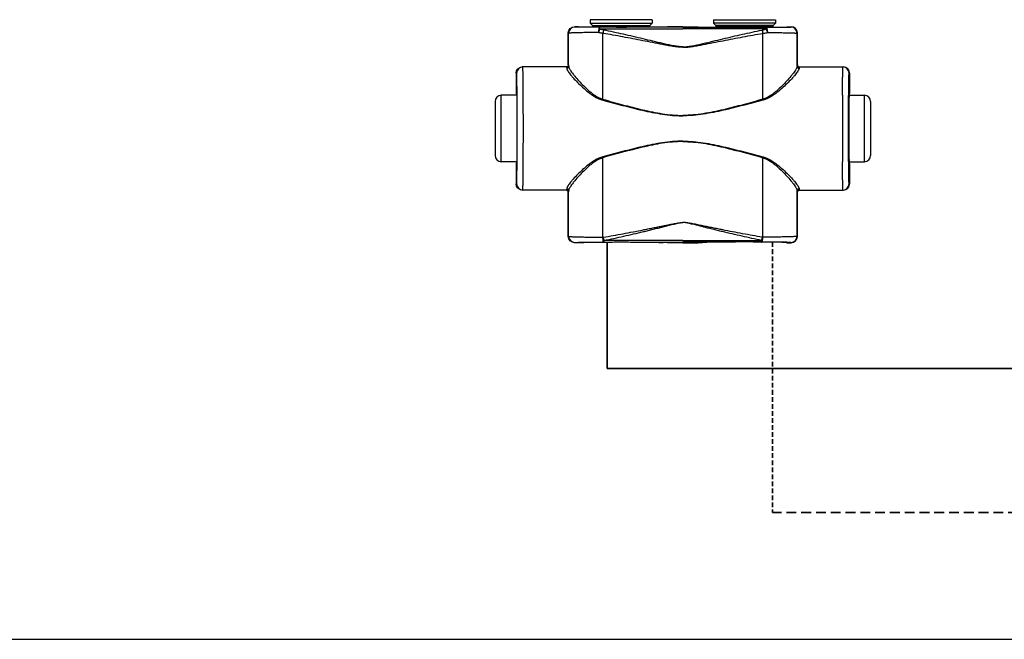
# Model space of a CAD drawing. Header units: millimetres. Extents: x 14365 to 105143, y -126377 to -22383.
# Tile 152 of 191: x 78137 to 78536, y -126377 to -126125. Entities that reach past the tile are written whole.
import ezdxf

# ---------------------------------------------------------------- set-up
doc = ezdxf.new("R2010")
doc.units = ezdxf.units.MM
doc.linetypes.add('VERDECKT', pattern=[9.525, 6.35, -3.175])
doc.linetypes.add('ČÁRKOVANÁ', pattern=[0.75, 0.5, -0.25])
for name, color, linetype, lineweight in [('UT_POTRUBI - PŘÍVOD', 1, 'Continuous', 35), ('UT_POTRUBI - ZPÁTEČKA', 5, 'ČÁRKOVANÁ', 35), ('UT_SCHÉMA_PŘÍVOD', 10, 'Continuous', 35), ('UT_SCHÉMA_ZPÁTEČKA', 172, 'VERDECKT', 35)]:
    doc.layers.add(name, color=color, linetype=linetype, lineweight=lineweight)

msp = doc.modelspace()

# ---------------------------------------------------------------- linework, layer by layer
at = {"color": 0, "linetype": 'Continuous'}
for p, q in [((78393.44, -126125.47), (78368.24, -126125.47)), ((78368.24, -126125.47), (78368.24, -126126.87)), ((78368.24, -126126.87), (78369.2, -126127.83)), ((78368.24, -126126.87), (78393.44, -126126.87)), ((78393.44, -126126.87), (78392.49, -126127.83)), ((78393.44, -126125.47), (78393.44, -126126.87)), ((78418.24, -126125.47), (78443.44, -126125.47)), ((78418.24, -126125.47), (78418.24, -126126.87)), ((78443.44, -126126.87), (78418.24, -126126.87)), ((78418.24, -126126.87), (78419.2, -126127.83)), ((78443.44, -126126.87), (78442.49, -126127.83)), ((78443.44, -126125.47), (78443.44, -126126.87)), ((78359.47, -126131), (78359.34, -126130.87)), ((78359.34, -126143.87), (78359.34, -126130.87)), ((78361.97, -126128.5), (78361.84, -126128.37)), ((78363.5, -126128.37), (78361.84, -126128.37)), ((78363.84, -126128.48), (78363.5, -126128.37)), ((78369.2, -126127.83), (78392.49, -126127.83)), ((78369.34, -126128.18), (78392.34, -126128.18)), ((78369.34, -126128.18), (78369.34, -126128.54)), ((78376.99, -126128.57), (78372.14, -126128.57)), ((78372.14, -126129.26), (78372.14, -126128.57)), ((78372.14, -126129.26), (78405.84, -126129.26)), ((78405.84, -126128.57), (78384.7, -126128.57)), ((78392.34, -126128.18), (78392.34, -126128.54)), ((78399.59, -126128.37), (78397.84, -126128.48)), ((78405.84, -126128.37), (78399.59, -126128.37)), ((78405.84, -126128.37), (78412.09, -126128.37)), ((78405.84, -126128.57), (78426.99, -126128.57)), ((78439.55, -126129.26), (78405.84, -126129.26)), ((78412.09, -126128.37), (78413.84, -126128.48)), ((78442.49, -126127.83), (78419.2, -126127.83)), ((78442.34, -126128.18), (78419.34, -126128.18)), ((78419.34, -126128.18), (78419.34, -126128.54)), ((78434.7, -126128.57), (78439.55, -126128.57)), ((78439.55, -126129.26), (78439.55, -126128.57)), ((78442.34, -126128.18), (78442.34, -126128.54)), ((78447.84, -126128.48), (78448.19, -126128.37)), ((78448.19, -126128.37), (78449.84, -126128.37)), ((78449.72, -126128.5), (78449.84, -126128.37)), ((78452.22, -126131), (78452.34, -126130.87)), ((78452.34, -126143.87), (78452.34, -126130.87)), ((78338.35, -126147.17), (78338.14, -126147.17)), ((78338.14, -126147.17), (78338.14, -126155.32)), ((78358.65, -126144.67), (78340.64, -126144.67)), ((78359.34, -126143.87), (78359.45, -126143.87)), ((78452.34, -126143.87), (78452.24, -126143.87)), ((78453.04, -126144.67), (78471.04, -126144.67)), ((78473.33, -126147.17), (78473.54, -126147.17)), ((78473.54, -126147.17), (78473.54, -126155.32)), ((78338.14, -126155.32), (78338.35, -126155.67)), ((78338.54, -126155.69), (78338.54, -126155.67)), ((78473.15, -126155.69), (78473.15, -126155.67)), ((78473.54, -126155.32), (78473.34, -126155.67)), ((78329.64, -126158.67), (78329.64, -126180.67)), ((78338.39, -126156.17), (78332.14, -126156.17)), ((78332.14, -126183.17), (78332.14, -126156.17)), ((78473.3, -126156.17), (78479.54, -126156.17)), ((78479.54, -126183.17), (78479.54, -126156.17)), ((78482.04, -126158.67), (78482.04, -126180.67)), ((78338.39, -126183.17), (78332.14, -126183.17)), ((78338.35, -126183.67), (78338.14, -126184.02)), ((78338.54, -126183.68), (78338.54, -126183.66)), ((78473.15, -126183.68), (78473.15, -126183.66)), ((78473.3, -126183.17), (78479.54, -126183.17)), ((78473.34, -126183.67), (78473.54, -126184.02)), ((78338.14, -126184.02), (78338.14, -126192.17)), ((78473.54, -126184.02), (78473.54, -126192.17)), ((78338.14, -126192.17), (78338.35, -126192.17)), ((78358.65, -126194.67), (78340.64, -126194.67)), ((78359.45, -126195.47), (78359.34, -126195.47)), ((78359.34, -126213.57), (78359.34, -126195.47)), ((78452.24, -126195.47), (78452.34, -126195.47)), ((78452.34, -126213.57), (78452.34, -126195.47)), ((78453.04, -126194.67), (78471.04, -126194.67)), ((78473.54, -126192.17), (78473.33, -126192.17)), ((78359.34, -126213.57), (78359.46, -126213.46)), ((78373.39, -126213.83), (78373.57, -126213.83)), ((78405.84, -126215.14), (78373.89, -126215.14)), ((78373.89, -126215.89), (78373.89, -126215.14)), ((78405.84, -126215.14), (78437.8, -126215.14)), ((78437.8, -126215.89), (78437.8, -126215.14)), ((78438.3, -126213.83), (78438.12, -126213.83)), ((78452.34, -126213.57), (78452.23, -126213.46)), ((78361.84, -126216.07), (78361.96, -126215.96)), ((78363.5, -126216.07), (78361.84, -126216.07)), ((78363.84, -126215.97), (78363.5, -126216.07)), ((78373.71, -126215.89), (78373.89, -126215.89)), ((78373.89, -126215.89), (78375.15, -126215.89)), ((78386.54, -126215.89), (78405.84, -126215.89)), ((78399.59, -126216.07), (78397.84, -126215.97)), ((78405.84, -126216.07), (78399.59, -126216.07)), ((78425.15, -126215.89), (78405.84, -126215.89)), ((78405.84, -126216.07), (78412.09, -126216.07)), ((78412.09, -126216.07), (78413.84, -126215.97)), ((78437.8, -126215.89), (78436.54, -126215.89)), ((78437.98, -126215.89), (78437.8, -126215.89)), ((78447.84, -126215.97), (78448.19, -126216.07)), ((78448.19, -126216.07), (78449.84, -126216.07)), ((78449.84, -126216.07), (78449.73, -126215.96))]:
    msp.add_line(p, q, dxfattribs=at)
at = {"ltscale": 8}
msp.add_line((31841.29, -126377.19), (105085.12, -126377.19), dxfattribs=at)
at = {"color": 0, "linetype": 'Continuous'}
for centre, radius, start, end in [((78361.97, -126131), 2.5, 90.0025, 179.9975), ((78368.84, -126128.18), 0.5, 0, 45), ((78392.84, -126128.18), 0.5, 135, 180), ((78418.84, -126128.18), 0.5, 0, 45), ((78442.84, -126128.18), 0.5, 135, 180), ((78449.72, -126131), 2.5, 0.0025, 89.9975), ((78340.85, -126147.17), 2.5, 90.0022, 180.0011), ((78358.65, -126143.87), 0.8, 270.0036, 359.9972), ((78453.04, -126143.87), 0.8, 180.0028, 269.9964), ((78470.83, -126147.17), 2.5, 359.9989, 89.9978), ((78332.14, -126158.67), 2.5, 90, 180), ((75898.68, -126169.67), 2442.41, 359.68325, 0.31675), ((80913.01, -126169.67), 2442.41, 179.68325, 180.31675), ((78479.54, -126158.67), 2.5, 0, 90), ((78332.14, -126180.67), 2.5, 180, 270), ((78479.54, -126180.67), 2.5, 270, 0), ((78340.85, -126192.17), 2.5, 179.9989, 269.9978), ((78358.65, -126195.47), 0.8, 0.0028, 89.9964), ((78453.04, -126195.47), 0.8, 90.0036, 179.9972), ((78470.83, -126192.17), 2.5, 270.0022, 0.0011), ((78361.96, -126213.46), 2.5, 180.0025, 269.9975), ((78449.73, -126213.46), 2.5, 270.0025, 359.9975)]:
    msp.add_arc(centre, radius, start, end, dxfattribs=at)
at = {"color": 0, "linetype": 'Continuous', "extrusion": (0, 0, -1)}
for centre, major_axis, ratio, start_param, end_param in [((78361.84, -126130.87), (-1.77, 1.77), 0.999973, -0.785384, 0.785384), ((78380.84, -126128.48), (-17, 0), 0.005236, 4.941076, 6.283185), ((78380.84, -126128.48), (-17, 0), 0.005236, 3.141593, 4.483702), ((78340.64, -126147.17), (-2.5, 0), 0.999945, 0, 1.570796), ((78358.54, -126143.87), (-0.8, 0), 0.999986, -3.141593, -1.659157), ((78338.35, -126169.67), (0, 14), 0.010472, 0, 3.141593), ((78340.64, -126192.17), (-2.5, 0), 0.999945, -1.570796, 0), ((78358.54, -126195.47), (0.8, 0), 0.999986, -1.395381, 0), ((78361.84, -126213.57), (1.77, 1.77), 0.999973, -3.926977, -2.356208), ((78380.84, -126215.97), (-17, 0), 0.005236, 0, 1.229157), ((78380.84, -126215.97), (-17, 0), 0.005236, 1.912436, 3.141593)]:
    msp.add_ellipse(centre, major_axis=major_axis, ratio=ratio, start_param=start_param, end_param=end_param, dxfattribs=at)
at = {"color": 0, "linetype": 'Continuous'}
for centre, major_axis, ratio, start_param, end_param in [((78430.84, -126128.48), (17, 0), 0.005236, 3.141593, 4.483702), ((78430.84, -126128.48), (17, 0), 0.005236, 4.941076, 6.283185), ((78449.84, -126130.87), (1.77, 1.77), 0.999973, -0.785384, 0.785384), ((78453.14, -126143.87), (0.8, 0), 0.999986, -3.141593, -1.659157), ((78471.04, -126147.17), (2.5, 0), 0.999945, 0, 1.570796), ((78473.34, -126169.67), (0, 14), 0.010472, 0, 3.141593), ((78453.14, -126195.47), (-0.8, 0), 0.999986, -1.395381, 0), ((78471.04, -126192.17), (2.5, 0), 0.999945, -1.570796, 0), ((78449.84, -126213.57), (-1.77, 1.77), 0.999973, -3.926977, -2.356208), ((78430.84, -126215.97), (17, 0), 0.005236, 1.912436, 3.141593), ((78430.84, -126215.97), (17, 0), 0.005236, 0, 1.229157)]:
    msp.add_ellipse(centre, major_axis=major_axis, ratio=ratio, start_param=start_param, end_param=end_param, dxfattribs=at)
for points, knots in [([(78371.53, -126130.68), (78370.69, -126130.69), (78369.09, -126130.7), (78367.12, -126130.72), (78365.66, -126130.74), (78364.65, -126130.76), (78363.72, -126130.77), (78362.87, -126130.79), (78362.11, -126130.81), (78361.44, -126130.84), (78360.86, -126130.86), (78360.44, -126130.88), (78360.15, -126130.9), (78359.98, -126130.91), (78359.83, -126130.93), (78359.7, -126130.94), (78359.61, -126130.95), (78359.53, -126130.97), (78359.49, -126130.98), (78359.47, -126130.99), (78359.47, -126131)], [0, 0, 0, 0, 0.207034, 0.39928, 0.488214, 0.57154, 0.648707, 0.71921, 0.782588, 0.838437, 0.886403, 0.926186, 0.942933, 0.957549, 0.970012, 0.98031, 0.988432, 0.994377, 0.998178, 1, 1, 1, 1]), ([(78359.48, -126144.41), (78359.48, -126143.29), (78359.47, -126138.82), (78359.47, -126134.35), (78359.47, -126131)], [0, 0, 0, 0, 0.250733, 1, 1, 1, 1]), ([(78372.14, -126128.57), (78371.44, -126128.56), (78370.08, -126128.56), (78368.42, -126128.56), (78367.18, -126128.55), (78366.33, -126128.55), (78365.55, -126128.54), (78364.83, -126128.54), (78364.19, -126128.54), (78363.62, -126128.53), (78363.14, -126128.53), (78362.78, -126128.52), (78362.54, -126128.52), (78362.4, -126128.51), (78362.27, -126128.51), (78362.17, -126128.51), (78362.09, -126128.51), (78362.05, -126128.5), (78362.02, -126128.5), (78362, -126128.5), (78361.98, -126128.5), (78361.97, -126128.5), (78361.97, -126128.5), (78361.97, -126128.5)], [0, 0, 0, 0, 0.207653, 0.400343, 0.489423, 0.572844, 0.650059, 0.720565, 0.783909, 0.839692, 0.887568, 0.927242, 0.943927, 0.958477, 0.970869, 0.981088, 0.989117, 0.992306, 0.994945, 0.997032, 0.998568, 0.999554, 1, 1, 1, 1]), ([(78372.14, -126128.57), (78372.05, -126128.57), (78371.95, -126128.68), (78371.87, -126128.81), (78371.81, -126128.96), (78371.73, -126129.19), (78371.66, -126129.5), (78371.59, -126129.86), (78371.55, -126130.26), (78371.53, -126130.54), (78371.53, -126130.68)], [0, 0, 0, 0, 0.117156, 0.161001, 0.211236, 0.330442, 0.472834, 0.634922, 0.812344, 1, 1, 1, 1]), ([(78372.14, -126129.26), (78372.02, -126129.47), (78371.79, -126129.93), (78371.61, -126130.42), (78371.53, -126130.68)], [0, 0, 0, 0, 0.464895, 1, 1, 1, 1]), ([(78373.39, -126131.04), (78373.23, -126131.02), (78372.61, -126130.93), (78371.99, -126130.8), (78371.53, -126130.68)], [0, 0, 0, 0, 0.252579, 1, 1, 1, 1]), ([(78373.72, -126129.71), (78373.58, -126129.68), (78373.05, -126129.56), (78372.53, -126129.4), (78372.14, -126129.26)], [0, 0, 0, 0, 0.253704, 1, 1, 1, 1]), ([(78373.72, -126129.71), (78373.65, -126129.91), (78373.53, -126130.35), (78373.44, -126130.8), (78373.39, -126131.04)], [0, 0, 0, 0, 0.464569, 1, 1, 1, 1]), ([(78405.84, -126136.68), (78405.84, -126136.68), (78405.15, -126136.68), (78403.77, -126136.6), (78401.72, -126136.32), (78399.69, -126135.97), (78396.98, -126135.47), (78393.6, -126134.8), (78389.55, -126134.01), (78385.51, -126133.22), (78381.47, -126132.46), (78377.43, -126131.73), (78374.74, -126131.27), (78373.39, -126131.04)], [0.5000015, 0.5000015, 0.5000015, 0.5000015, 0.500002, 0.5313979, 0.5627848, 0.5941575, 0.6255147, 0.6881766, 0.7507583, 0.8132458, 0.8756245, 0.9378805, 1, 1, 1, 1]), ([(78373.41, -126157.82), (78373.41, -126155.58), (78373.4, -126146.65), (78373.4, -126137.73), (78373.39, -126131.04)], [0, 0, 0, 0, 0.250952, 1, 1, 1, 1]), ([(78405.84, -126136.5), (78405.84, -126136.5), (78405.5, -126136.5), (78404.81, -126136.48), (78403.44, -126136.34), (78401.74, -126136.06), (78399.71, -126135.64), (78397.7, -126135.18), (78395.69, -126134.71), (78393.02, -126134.07), (78389.69, -126133.27), (78385.69, -126132.33), (78381.7, -126131.41), (78377.71, -126130.53), (78375.05, -126129.98), (78373.72, -126129.71)], [0.499995, 0.499995, 0.499995, 0.499995, 0.4999958, 0.5157333, 0.5314718, 0.5629204, 0.5943483, 0.6257534, 0.6571339, 0.6884877, 0.7511054, 0.813586, 0.8759088, 0.9380534, 1, 1, 1, 1]), ([(78384.7, -126128.57), (78384.06, -126128.57), (78382.78, -126128.59), (78380.84, -126128.61), (78378.91, -126128.59), (78377.63, -126128.57), (78376.99, -126128.57)], [0, 0, 0, 0, 0.248355, 0.5, 0.751645, 1, 1, 1, 1]), ([(78405.84, -126136.5), (78405.84, -126136.5), (78406.19, -126136.5), (78406.88, -126136.48), (78408.25, -126136.34), (78409.95, -126136.06), (78411.98, -126135.64), (78413.99, -126135.18), (78416, -126134.71), (78418.67, -126134.07), (78422, -126133.27), (78426, -126132.33), (78429.99, -126131.41), (78433.98, -126130.53), (78436.64, -126129.98), (78437.97, -126129.71)], [0.499995, 0.499995, 0.499995, 0.499995, 0.4999958, 0.5157333, 0.5314718, 0.5629204, 0.5943483, 0.6257534, 0.6571339, 0.6884877, 0.7511054, 0.813586, 0.8759088, 0.9380534, 1, 1, 1, 1]), ([(78405.84, -126136.68), (78405.84, -126136.68), (78406.53, -126136.68), (78407.91, -126136.6), (78409.96, -126136.32), (78412, -126135.97), (78414.71, -126135.47), (78418.09, -126134.8), (78422.14, -126134.01), (78426.18, -126133.22), (78430.22, -126132.46), (78434.26, -126131.73), (78436.95, -126131.27), (78438.3, -126131.04)], [0.5000015, 0.5000015, 0.5000015, 0.5000015, 0.500002, 0.5313979, 0.5627848, 0.5941575, 0.6255147, 0.6881766, 0.7507583, 0.8132458, 0.8756245, 0.9378805, 1, 1, 1, 1]), ([(78426.99, -126128.57), (78427.63, -126128.57), (78428.91, -126128.59), (78430.84, -126128.61), (78432.78, -126128.59), (78434.06, -126128.57), (78434.7, -126128.57)], [0, 0, 0, 0, 0.248355, 0.5, 0.751645, 1, 1, 1, 1]), ([(78437.97, -126129.71), (78438.11, -126129.68), (78438.64, -126129.56), (78439.16, -126129.4), (78439.55, -126129.26)], [0, 0, 0, 0, 0.253704, 1, 1, 1, 1]), ([(78437.97, -126129.71), (78438.04, -126129.91), (78438.16, -126130.35), (78438.25, -126130.8), (78438.3, -126131.04)], [0, 0, 0, 0, 0.464569, 1, 1, 1, 1]), ([(78438.28, -126157.82), (78438.28, -126155.58), (78438.29, -126146.65), (78438.29, -126137.73), (78438.3, -126131.04)], [0, 0, 0, 0, 0.250952, 1, 1, 1, 1]), ([(78438.3, -126131.04), (78438.46, -126131.02), (78439.08, -126130.93), (78439.7, -126130.8), (78440.16, -126130.68)], [0, 0, 0, 0, 0.252579, 1, 1, 1, 1]), ([(78439.55, -126128.57), (78440.25, -126128.56), (78441.61, -126128.56), (78443.27, -126128.56), (78444.51, -126128.55), (78445.35, -126128.55), (78446.14, -126128.54), (78446.85, -126128.54), (78447.5, -126128.54), (78448.06, -126128.53), (78448.55, -126128.53), (78448.9, -126128.52), (78449.15, -126128.52), (78449.29, -126128.51), (78449.42, -126128.51), (78449.52, -126128.51), (78449.6, -126128.51), (78449.64, -126128.5), (78449.67, -126128.5), (78449.69, -126128.5), (78449.71, -126128.5), (78449.72, -126128.5), (78449.72, -126128.5), (78449.72, -126128.5)], [0, 0, 0, 0, 0.207653, 0.400343, 0.489423, 0.572844, 0.650059, 0.720565, 0.783909, 0.839692, 0.887568, 0.927242, 0.943927, 0.958477, 0.970869, 0.981088, 0.989117, 0.992306, 0.994945, 0.997032, 0.998568, 0.999554, 1, 1, 1, 1]), ([(78439.55, -126128.57), (78439.63, -126128.57), (78439.74, -126128.68), (78439.82, -126128.81), (78439.88, -126128.96), (78439.96, -126129.19), (78440.03, -126129.5), (78440.09, -126129.86), (78440.14, -126130.26), (78440.16, -126130.54), (78440.16, -126130.68)], [0, 0, 0, 0, 0.117156, 0.161001, 0.211236, 0.330442, 0.472834, 0.634922, 0.812344, 1, 1, 1, 1]), ([(78439.55, -126129.26), (78439.67, -126129.47), (78439.9, -126129.93), (78440.08, -126130.42), (78440.16, -126130.68)], [0, 0, 0, 0, 0.464895, 1, 1, 1, 1]), ([(78440.16, -126130.68), (78440.99, -126130.69), (78442.6, -126130.7), (78444.57, -126130.72), (78446.03, -126130.74), (78447.04, -126130.76), (78447.97, -126130.77), (78448.82, -126130.79), (78449.58, -126130.81), (78450.25, -126130.84), (78450.83, -126130.86), (78451.25, -126130.88), (78451.54, -126130.9), (78451.71, -126130.91), (78451.86, -126130.93), (78451.99, -126130.94), (78452.08, -126130.95), (78452.15, -126130.97), (78452.2, -126130.98), (78452.22, -126130.99), (78452.22, -126131)], [0, 0, 0, 0, 0.207034, 0.39928, 0.488214, 0.57154, 0.648707, 0.71921, 0.782588, 0.838437, 0.886403, 0.926186, 0.942933, 0.957549, 0.970012, 0.98031, 0.988432, 0.994377, 0.998178, 1, 1, 1, 1]), ([(78452.21, -126144.41), (78452.21, -126143.29), (78452.22, -126138.82), (78452.22, -126134.35), (78452.22, -126131)], [0, 0, 0, 0, 0.250733, 1, 1, 1, 1]), ([(78338.54, -126155.67), (78338.53, -126155.04), (78338.52, -126153.85), (78338.51, -126152.41), (78338.49, -126151.36), (78338.48, -126150.65), (78338.47, -126150.01), (78338.46, -126149.43), (78338.45, -126148.91), (78338.43, -126148.46), (78338.42, -126148.08), (78338.41, -126147.8), (78338.4, -126147.61), (78338.39, -126147.5), (78338.39, -126147.4), (78338.38, -126147.32), (78338.38, -126147.26), (78338.37, -126147.21), (78338.36, -126147.19), (78338.36, -126147.17), (78338.35, -126147.17)], [0, 0, 0, 0, 0.221931, 0.420259, 0.509783, 0.592499, 0.668149, 0.736495, 0.797321, 0.850436, 0.895675, 0.932895, 0.948462, 0.961984, 0.973451, 0.982856, 0.990196, 0.99547, 0.998697, 1, 1, 1, 1]), ([(78341.05, -126156.17), (78341.05, -126155.33), (78341.04, -126153.74), (78341.02, -126151.8), (78341, -126150.38), (78340.99, -126149.43), (78340.98, -126148.55), (78340.97, -126147.76), (78340.96, -126147.06), (78340.94, -126146.44), (78340.93, -126145.92), (78340.92, -126145.54), (78340.91, -126145.28), (78340.9, -126145.12), (78340.89, -126144.99), (78340.88, -126144.88), (78340.88, -126144.79), (78340.87, -126144.73), (78340.86, -126144.69), (78340.86, -126144.68), (78340.86, -126144.67), (78340.85, -126144.67)], [0, 0, 0, 0, 0.218984, 0.416191, 0.505653, 0.588551, 0.664564, 0.733396, 0.794781, 0.848478, 0.894279, 0.932006, 0.947796, 0.961515, 0.973152, 0.982695, 0.990138, 0.995479, 0.998726, 0.999584, 1, 1, 1, 1]), ([(78358.65, -126144.67), (78358.65, -126144.67), (78358.65, -126144.68), (78358.65, -126144.68), (78358.65, -126144.69), (78358.66, -126144.72), (78358.66, -126144.75), (78358.66, -126144.81), (78358.67, -126144.88), (78358.67, -126144.97), (78358.67, -126145.08), (78358.68, -126145.15), (78358.68, -126145.19)], [0, 0, 0, 0, 0.005122, 0.017304, 0.037118, 0.064661, 0.143035, 0.252499, 0.393016, 0.564526, 0.766907, 1, 1, 1, 1]), ([(78359.48, -126144.41), (78359.48, -126144.51), (78359.43, -126144.72), (78359.26, -126144.98), (78358.99, -126145.15), (78358.78, -126145.19), (78358.68, -126145.19)], [0, 0, 0, 0, 0.247572, 0.496581, 0.747591, 1, 1, 1, 1]), ([(78358.68, -126145.19), (78358.68, -126145.26), (78358.7, -126145.4), (78358.77, -126145.62), (78358.88, -126145.87), (78359.09, -126146.26), (78359.45, -126146.8), (78359.98, -126147.5), (78360.62, -126148.29), (78361.66, -126149.47), (78363.16, -126151.05), (78365.2, -126153.02), (78367.11, -126154.66), (78368.81, -126155.92), (78370.67, -126157.13), (78372.21, -126157.86), (78373.3, -126158.15)], [0, 0, 0, 0, 0.009694, 0.02127, 0.034861, 0.050494, 0.087694, 0.13227, 0.183417, 0.240322, 0.368483, 0.511765, 0.666448, 0.747227, 0.829948, 1, 1, 1, 1]), ([(78359.45, -126143.87), (78359.45, -126143.87), (78359.45, -126143.88), (78359.45, -126143.88), (78359.45, -126143.89), (78359.46, -126143.92), (78359.46, -126143.96), (78359.46, -126144.01), (78359.47, -126144.09), (78359.47, -126144.18), (78359.47, -126144.29), (78359.48, -126144.37), (78359.48, -126144.41)], [0, 0, 0, 0, 0.005057, 0.017214, 0.037015, 0.06455, 0.142921, 0.252392, 0.392925, 0.564459, 0.766871, 1, 1, 1, 1]), ([(78359.48, -126144.41), (78359.48, -126144.48), (78359.5, -126144.62), (78359.57, -126144.86), (78359.67, -126145.11), (78359.87, -126145.52), (78360.2, -126146.08), (78360.7, -126146.81), (78361.31, -126147.62), (78362.29, -126148.83), (78363.7, -126150.45), (78365.63, -126152.47), (78367.45, -126154.16), (78369.06, -126155.48), (78370.84, -126156.74), (78372.34, -126157.51), (78373.41, -126157.82)], [0, 0, 0, 0, 0.010286, 0.022433, 0.036551, 0.052653, 0.090607, 0.135698, 0.187142, 0.244158, 0.372094, 0.514728, 0.6685, 0.748767, 0.830965, 1, 1, 1, 1]), ([(78452.21, -126144.41), (78452.21, -126144.48), (78452.19, -126144.62), (78452.12, -126144.86), (78452.02, -126145.11), (78451.82, -126145.52), (78451.49, -126146.08), (78450.98, -126146.81), (78450.38, -126147.62), (78449.4, -126148.83), (78447.99, -126150.45), (78446.06, -126152.47), (78444.24, -126154.16), (78442.62, -126155.48), (78440.85, -126156.74), (78439.35, -126157.51), (78438.28, -126157.82)], [0, 0, 0, 0, 0.010286, 0.022433, 0.036551, 0.052653, 0.090607, 0.135698, 0.187142, 0.244158, 0.372094, 0.514728, 0.6685, 0.748767, 0.830965, 1, 1, 1, 1]), ([(78453.01, -126145.19), (78453.01, -126145.26), (78452.99, -126145.4), (78452.92, -126145.62), (78452.81, -126145.87), (78452.6, -126146.26), (78452.24, -126146.8), (78451.71, -126147.5), (78451.07, -126148.29), (78450.03, -126149.47), (78448.53, -126151.05), (78446.49, -126153.02), (78444.58, -126154.66), (78442.88, -126155.92), (78441.02, -126157.13), (78439.48, -126157.86), (78438.39, -126158.15)], [0, 0, 0, 0, 0.009694, 0.02127, 0.034861, 0.050494, 0.087694, 0.13227, 0.183417, 0.240322, 0.368483, 0.511765, 0.666448, 0.747227, 0.829948, 1, 1, 1, 1]), ([(78452.24, -126143.87), (78452.24, -126143.87), (78452.24, -126143.88), (78452.24, -126143.88), (78452.23, -126143.89), (78452.23, -126143.92), (78452.23, -126143.96), (78452.23, -126144.01), (78452.22, -126144.09), (78452.22, -126144.18), (78452.22, -126144.29), (78452.21, -126144.37), (78452.21, -126144.41)], [0, 0, 0, 0, 0.005057, 0.017214, 0.037015, 0.06455, 0.142921, 0.252392, 0.392925, 0.564459, 0.766871, 1, 1, 1, 1]), ([(78452.21, -126144.41), (78452.21, -126144.51), (78452.25, -126144.72), (78452.43, -126144.98), (78452.7, -126145.15), (78452.91, -126145.19), (78453.01, -126145.19)], [0, 0, 0, 0, 0.247572, 0.496581, 0.747591, 1, 1, 1, 1]), ([(78453.04, -126144.67), (78453.04, -126144.67), (78453.04, -126144.68), (78453.04, -126144.68), (78453.03, -126144.69), (78453.03, -126144.72), (78453.03, -126144.75), (78453.03, -126144.81), (78453.02, -126144.88), (78453.02, -126144.97), (78453.02, -126145.08), (78453.01, -126145.15), (78453.01, -126145.19)], [0, 0, 0, 0, 0.005122, 0.017304, 0.037118, 0.064661, 0.143035, 0.252499, 0.393016, 0.564526, 0.766907, 1, 1, 1, 1]), ([(78470.64, -126156.17), (78470.64, -126155.33), (78470.65, -126153.74), (78470.67, -126151.8), (78470.68, -126150.38), (78470.7, -126149.43), (78470.71, -126148.55), (78470.72, -126147.76), (78470.73, -126147.06), (78470.75, -126146.44), (78470.76, -126145.92), (78470.77, -126145.54), (78470.78, -126145.28), (78470.79, -126145.12), (78470.8, -126144.99), (78470.8, -126144.88), (78470.81, -126144.79), (78470.82, -126144.73), (78470.83, -126144.69), (78470.83, -126144.68), (78470.83, -126144.67), (78470.83, -126144.67)], [0, 0, 0, 0, 0.218984, 0.416191, 0.505653, 0.588551, 0.664564, 0.733396, 0.794781, 0.848478, 0.894279, 0.932006, 0.947796, 0.961515, 0.973152, 0.982695, 0.990138, 0.995479, 0.998726, 0.999584, 1, 1, 1, 1]), ([(78473.15, -126155.67), (78473.16, -126155.04), (78473.17, -126153.85), (78473.18, -126152.41), (78473.2, -126151.36), (78473.21, -126150.65), (78473.22, -126150.01), (78473.23, -126149.43), (78473.24, -126148.91), (78473.26, -126148.46), (78473.27, -126148.08), (78473.28, -126147.8), (78473.29, -126147.61), (78473.29, -126147.5), (78473.3, -126147.4), (78473.31, -126147.32), (78473.31, -126147.26), (78473.32, -126147.21), (78473.33, -126147.19), (78473.33, -126147.17), (78473.33, -126147.17)], [0, 0, 0, 0, 0.221931, 0.420259, 0.509783, 0.592499, 0.668149, 0.736495, 0.797321, 0.850436, 0.895675, 0.932895, 0.948462, 0.961984, 0.973451, 0.982856, 0.990196, 0.99547, 0.998697, 1, 1, 1, 1]), ([(78338.54, -126183.66), (78338.56, -126181.47), (78338.58, -126176.81), (78338.59, -126169.68), (78338.58, -126162.54), (78338.56, -126157.88), (78338.54, -126155.69)], [0, 0, 0, 0, 0.235226, 0.499987, 0.764754, 1, 1, 1, 1]), ([(78473.15, -126183.66), (78473.13, -126181.47), (78473.11, -126176.81), (78473.1, -126169.68), (78473.11, -126162.54), (78473.13, -126157.88), (78473.15, -126155.69)], [0, 0, 0, 0, 0.235226, 0.499987, 0.764754, 1, 1, 1, 1]), ([(78373.41, -126157.82), (78373.4, -126157.85), (78373.37, -126157.96), (78373.33, -126158.07), (78373.3, -126158.15)], [0, 0, 0, 0, 0.258378, 1, 1, 1, 1]), ([(78373.3, -126158.15), (78375.97, -126158.87), (78379.97, -126159.94), (78385.33, -126161.31), (78389.37, -126162.28), (78393.43, -126163.16), (78397.54, -126163.89), (78400.99, -126164.3), (78403.76, -126164.48), (78405.15, -126164.51), (78405.84, -126164.51), (78405.84, -126164.51)], [0, 0, 0, 0, 0.1245061, 0.1869228, 0.2494269, 0.3120016, 0.3746311, 0.4372993, 0.4686472, 0.4999998, 0.5, 0.5, 0.5, 0.5]), ([(78373.41, -126157.82), (78376.06, -126158.56), (78380.04, -126159.66), (78385.38, -126161.07), (78389.41, -126162.07), (78393.46, -126162.97), (78397.55, -126163.72), (78400.99, -126164.15), (78403.76, -126164.33), (78405.15, -126164.36), (78405.84, -126164.36), (78405.84, -126164.36)], [0, 0, 0, 0, 0.1244767, 0.1868883, 0.2493924, 0.3119715, 0.3746087, 0.437287, 0.4686409, 0.4999998, 0.5, 0.5, 0.5, 0.5]), ([(78438.28, -126157.82), (78435.63, -126158.56), (78431.64, -126159.66), (78426.31, -126161.07), (78422.28, -126162.07), (78418.23, -126162.97), (78414.14, -126163.72), (78410.7, -126164.15), (78407.93, -126164.33), (78406.54, -126164.36), (78405.84, -126164.36), (78405.84, -126164.36)], [0, 0, 0, 0, 0.1244767, 0.1868883, 0.2493924, 0.3119715, 0.3746087, 0.437287, 0.4686409, 0.4999998, 0.5, 0.5, 0.5, 0.5]), ([(78438.39, -126158.15), (78435.72, -126158.87), (78431.72, -126159.94), (78426.36, -126161.31), (78422.32, -126162.28), (78418.26, -126163.16), (78414.15, -126163.89), (78410.7, -126164.3), (78407.93, -126164.48), (78406.54, -126164.51), (78405.84, -126164.51), (78405.84, -126164.51)], [0, 0, 0, 0, 0.1245061, 0.1869228, 0.2494269, 0.3120016, 0.3746311, 0.4372993, 0.4686472, 0.4999998, 0.5, 0.5, 0.5, 0.5]), ([(78438.28, -126157.82), (78438.29, -126157.85), (78438.32, -126157.96), (78438.36, -126158.07), (78438.39, -126158.15)], [0, 0, 0, 0, 0.258378, 1, 1, 1, 1]), ([(78405.84, -126174.84), (78404.45, -126174.84), (78401.68, -126174.96), (78397.54, -126175.46), (78393.43, -126176.19), (78389.37, -126177.07), (78385.33, -126178.04), (78379.97, -126179.41), (78375.97, -126180.48), (78373.3, -126181.2)], [0.5, 0.5, 0.5, 0.5, 0.5626889, 0.6253582, 0.6879892, 0.7505657, 0.8130716, 0.8754902, 1, 1, 1, 1]), ([(78405.84, -126174.99), (78404.46, -126174.99), (78401.68, -126175.11), (78397.55, -126175.63), (78393.46, -126176.38), (78389.41, -126177.28), (78385.38, -126178.28), (78380.04, -126179.69), (78376.06, -126180.79), (78373.41, -126181.53)], [0.5, 0.5, 0.5, 0.5, 0.5627005, 0.6253799, 0.6880187, 0.7505997, 0.8131057, 0.8755193, 1, 1, 1, 1]), ([(78405.84, -126174.84), (78407.23, -126174.84), (78410.01, -126174.96), (78414.15, -126175.46), (78418.26, -126176.19), (78422.32, -126177.07), (78426.36, -126178.04), (78431.72, -126179.41), (78435.72, -126180.48), (78438.39, -126181.2)], [0.5, 0.5, 0.5, 0.5, 0.5626889, 0.6253582, 0.6879892, 0.7505657, 0.8130716, 0.8754902, 1, 1, 1, 1]), ([(78405.84, -126174.99), (78407.23, -126174.99), (78410.01, -126175.11), (78414.14, -126175.63), (78418.23, -126176.38), (78422.28, -126177.28), (78426.31, -126178.28), (78431.64, -126179.69), (78435.63, -126180.79), (78438.28, -126181.53)], [0.5, 0.5, 0.5, 0.5, 0.5627005, 0.6253799, 0.6880187, 0.7505997, 0.8131057, 0.8755193, 1, 1, 1, 1]), ([(78338.35, -126192.17), (78338.36, -126192.17), (78338.36, -126192.16), (78338.37, -126192.13), (78338.38, -126192.09), (78338.38, -126192.03), (78338.39, -126191.95), (78338.39, -126191.85), (78338.4, -126191.73), (78338.41, -126191.55), (78338.42, -126191.27), (78338.43, -126190.88), (78338.45, -126190.43), (78338.46, -126189.92), (78338.47, -126189.34), (78338.48, -126188.69), (78338.49, -126187.99), (78338.51, -126186.94), (78338.52, -126185.5), (78338.53, -126184.3), (78338.54, -126183.68)], [0, 0, 0, 0, 0.001303, 0.00453, 0.009804, 0.017144, 0.026549, 0.038016, 0.051538, 0.067105, 0.104325, 0.149564, 0.202679, 0.263505, 0.331851, 0.407501, 0.490217, 0.579741, 0.778069, 1, 1, 1, 1]), ([(78340.85, -126194.67), (78340.86, -126194.67), (78340.86, -126194.67), (78340.86, -126194.65), (78340.87, -126194.62), (78340.88, -126194.56), (78340.88, -126194.47), (78340.89, -126194.36), (78340.9, -126194.23), (78340.91, -126194.07), (78340.92, -126193.81), (78340.93, -126193.43), (78340.94, -126192.91), (78340.96, -126192.29), (78340.97, -126191.58), (78340.98, -126190.79), (78340.99, -126189.92), (78341, -126188.97), (78341.02, -126187.55), (78341.04, -126185.61), (78341.05, -126184.02), (78341.05, -126183.18)], [0, 0, 0, 0, 0.000416, 0.001274, 0.004521, 0.009862, 0.017305, 0.026849, 0.038485, 0.052204, 0.067994, 0.105721, 0.151522, 0.205219, 0.266604, 0.335437, 0.411449, 0.494347, 0.58381, 0.781016, 1, 1, 1, 1]), ([(78373.3, -126181.2), (78372.21, -126181.49), (78370.67, -126182.22), (78368.81, -126183.43), (78367.11, -126184.69), (78365.2, -126186.33), (78363.16, -126188.3), (78361.66, -126189.88), (78360.62, -126191.06), (78359.98, -126191.84), (78359.45, -126192.55), (78359.09, -126193.09), (78358.88, -126193.48), (78358.77, -126193.73), (78358.7, -126193.95), (78358.68, -126194.09), (78358.68, -126194.16)], [0, 0, 0, 0, 0.170052, 0.252774, 0.333553, 0.488235, 0.631517, 0.759678, 0.816583, 0.86773, 0.912306, 0.949506, 0.965139, 0.978731, 0.990306, 1, 1, 1, 1]), ([(78373.41, -126181.53), (78372.34, -126181.84), (78370.84, -126182.61), (78369.06, -126183.87), (78367.45, -126185.18), (78365.63, -126186.88), (78363.7, -126188.89), (78362.29, -126190.52), (78361.31, -126191.73), (78360.7, -126192.54), (78360.2, -126193.27), (78359.87, -126193.83), (78359.67, -126194.23), (78359.57, -126194.49), (78359.5, -126194.72), (78359.48, -126194.87), (78359.48, -126194.94)], [0, 0, 0, 0, 0.169036, 0.251233, 0.3315, 0.485272, 0.627906, 0.755842, 0.812858, 0.864302, 0.909393, 0.947347, 0.963449, 0.977567, 0.989714, 1, 1, 1, 1]), ([(78373.41, -126181.53), (78373.4, -126181.5), (78373.37, -126181.39), (78373.33, -126181.28), (78373.3, -126181.2)], [0, 0, 0, 0, 0.258378, 1, 1, 1, 1]), ([(78373.39, -126213.83), (78373.39, -126211.15), (78373.4, -126200.39), (78373.4, -126189.62), (78373.41, -126181.53)], [0, 0, 0, 0, 0.248459, 1, 1, 1, 1]), ([(78438.28, -126181.53), (78438.29, -126181.5), (78438.32, -126181.39), (78438.36, -126181.28), (78438.39, -126181.2)], [0, 0, 0, 0, 0.258378, 1, 1, 1, 1]), ([(78438.28, -126181.53), (78439.35, -126181.84), (78440.85, -126182.61), (78442.62, -126183.87), (78444.24, -126185.18), (78446.06, -126186.88), (78447.99, -126188.89), (78449.4, -126190.52), (78450.38, -126191.73), (78450.98, -126192.54), (78451.49, -126193.27), (78451.82, -126193.83), (78452.02, -126194.23), (78452.12, -126194.49), (78452.19, -126194.72), (78452.21, -126194.87), (78452.21, -126194.94)], [0, 0, 0, 0, 0.169036, 0.251233, 0.3315, 0.485272, 0.627906, 0.755842, 0.812858, 0.864302, 0.909393, 0.947347, 0.963449, 0.977567, 0.989714, 1, 1, 1, 1]), ([(78438.3, -126213.83), (78438.3, -126211.15), (78438.29, -126200.39), (78438.29, -126189.62), (78438.28, -126181.53)], [0, 0, 0, 0, 0.248459, 1, 1, 1, 1]), ([(78438.39, -126181.2), (78439.48, -126181.49), (78441.02, -126182.22), (78442.88, -126183.43), (78444.58, -126184.69), (78446.49, -126186.33), (78448.53, -126188.3), (78450.03, -126189.88), (78451.07, -126191.06), (78451.71, -126191.84), (78452.24, -126192.55), (78452.6, -126193.09), (78452.81, -126193.48), (78452.92, -126193.73), (78452.99, -126193.95), (78453.01, -126194.09), (78453.01, -126194.16)], [0, 0, 0, 0, 0.170052, 0.252774, 0.333553, 0.488235, 0.631517, 0.759678, 0.816583, 0.86773, 0.912306, 0.949506, 0.965139, 0.978731, 0.990306, 1, 1, 1, 1]), ([(78470.83, -126194.67), (78470.83, -126194.67), (78470.83, -126194.67), (78470.83, -126194.65), (78470.82, -126194.62), (78470.81, -126194.56), (78470.8, -126194.47), (78470.8, -126194.36), (78470.79, -126194.23), (78470.78, -126194.07), (78470.77, -126193.81), (78470.76, -126193.43), (78470.75, -126192.91), (78470.73, -126192.29), (78470.72, -126191.58), (78470.71, -126190.79), (78470.7, -126189.92), (78470.68, -126188.97), (78470.67, -126187.55), (78470.65, -126185.61), (78470.64, -126184.02), (78470.64, -126183.18)], [0, 0, 0, 0, 0.000416, 0.001274, 0.004521, 0.009862, 0.017305, 0.026849, 0.038485, 0.052204, 0.067994, 0.105721, 0.151522, 0.205219, 0.266604, 0.335437, 0.411449, 0.494347, 0.58381, 0.781016, 1, 1, 1, 1]), ([(78473.33, -126192.17), (78473.33, -126192.17), (78473.33, -126192.16), (78473.32, -126192.13), (78473.31, -126192.09), (78473.31, -126192.03), (78473.3, -126191.95), (78473.29, -126191.85), (78473.29, -126191.73), (78473.28, -126191.55), (78473.27, -126191.27), (78473.26, -126190.88), (78473.24, -126190.43), (78473.23, -126189.92), (78473.22, -126189.34), (78473.21, -126188.69), (78473.2, -126187.99), (78473.18, -126186.94), (78473.17, -126185.5), (78473.16, -126184.3), (78473.15, -126183.68)], [0, 0, 0, 0, 0.001303, 0.00453, 0.009804, 0.017144, 0.026549, 0.038016, 0.051538, 0.067105, 0.104325, 0.149564, 0.202679, 0.263505, 0.331851, 0.407501, 0.490217, 0.579741, 0.778069, 1, 1, 1, 1]), ([(78358.68, -126194.16), (78358.68, -126194.2), (78358.67, -126194.27), (78358.67, -126194.38), (78358.67, -126194.47), (78358.66, -126194.54), (78358.66, -126194.6), (78358.66, -126194.63), (78358.65, -126194.65), (78358.65, -126194.66), (78358.65, -126194.67), (78358.65, -126194.67), (78358.65, -126194.67)], [0, 0, 0, 0, 0.233093, 0.435474, 0.606984, 0.747501, 0.856965, 0.935339, 0.962882, 0.982696, 0.994878, 1, 1, 1, 1]), ([(78359.48, -126194.94), (78359.48, -126194.84), (78359.43, -126194.63), (78359.26, -126194.37), (78358.99, -126194.2), (78358.78, -126194.16), (78358.68, -126194.16)], [0, 0, 0, 0, 0.247572, 0.496581, 0.747591, 1, 1, 1, 1]), ([(78359.48, -126194.94), (78359.48, -126194.98), (78359.47, -126195.06), (78359.47, -126195.17), (78359.47, -126195.26), (78359.46, -126195.33), (78359.46, -126195.39), (78359.46, -126195.43), (78359.45, -126195.45), (78359.45, -126195.46), (78359.45, -126195.47), (78359.45, -126195.47), (78359.45, -126195.47)], [0, 0, 0, 0, 0.23313, 0.435541, 0.607074, 0.747608, 0.857079, 0.93545, 0.962985, 0.982786, 0.994943, 1, 1, 1, 1]), ([(78359.46, -126213.46), (78359.46, -126211.92), (78359.47, -126205.75), (78359.47, -126199.58), (78359.48, -126194.94)], [0, 0, 0, 0, 0.248801, 1, 1, 1, 1]), ([(78452.21, -126194.94), (78452.21, -126194.84), (78452.25, -126194.63), (78452.43, -126194.37), (78452.7, -126194.2), (78452.91, -126194.16), (78453.01, -126194.16)], [0, 0, 0, 0, 0.247572, 0.496581, 0.747591, 1, 1, 1, 1]), ([(78452.23, -126213.46), (78452.23, -126211.92), (78452.22, -126205.75), (78452.22, -126199.58), (78452.21, -126194.94)], [0, 0, 0, 0, 0.248801, 1, 1, 1, 1]), ([(78452.21, -126194.94), (78452.21, -126194.98), (78452.22, -126195.06), (78452.22, -126195.17), (78452.22, -126195.26), (78452.23, -126195.33), (78452.23, -126195.39), (78452.23, -126195.43), (78452.23, -126195.45), (78452.24, -126195.46), (78452.24, -126195.47), (78452.24, -126195.47), (78452.24, -126195.47)], [0, 0, 0, 0, 0.23313, 0.435541, 0.607074, 0.747608, 0.857079, 0.93545, 0.962985, 0.982786, 0.994943, 1, 1, 1, 1]), ([(78453.01, -126194.16), (78453.01, -126194.2), (78453.02, -126194.27), (78453.02, -126194.38), (78453.02, -126194.47), (78453.03, -126194.54), (78453.03, -126194.6), (78453.03, -126194.63), (78453.03, -126194.65), (78453.04, -126194.66), (78453.04, -126194.67), (78453.04, -126194.67), (78453.04, -126194.67)], [0, 0, 0, 0, 0.233093, 0.435474, 0.606984, 0.747501, 0.856965, 0.935339, 0.962882, 0.982696, 0.994878, 1, 1, 1, 1]), ([(78373.57, -126213.83), (78374.91, -126213.61), (78377.59, -126213.15), (78381.62, -126212.42), (78385.64, -126211.66), (78389, -126211), (78391.68, -126210.47), (78393.7, -126210.06), (78395.71, -126209.64), (78397.73, -126209.23), (78399.75, -126208.81), (78401.43, -126208.47), (78402.78, -126208.21), (78404.13, -126207.96), (78405.16, -126207.82), (78405.84, -126207.82)], [0, 0, 0, 0, 0.0621172, 0.1243716, 0.1867502, 0.2492392, 0.2805207, 0.3118245, 0.3431487, 0.3744915, 0.4058513, 0.4372266, 0.4529199, 0.4686172, 0.5, 0.5, 0.5, 0.5]), ([(78373.89, -126215.14), (78375.22, -126214.87), (78377.87, -126214.32), (78381.85, -126213.44), (78385.83, -126212.53), (78389.15, -126211.74), (78391.81, -126211.09), (78393.8, -126210.6), (78395.79, -126210.1), (78397.79, -126209.6), (78399.79, -126209.1), (78401.45, -126208.68), (78402.79, -126208.37), (78404.13, -126208.07), (78405.16, -126207.9), (78405.84, -126207.9)], [0, 0, 0, 0, 0.0619437, 0.1240868, 0.1864104, 0.2488944, 0.2801902, 0.3115184, 0.3428764, 0.3742614, 0.4056711, 0.4371032, 0.4528275, 0.4685577, 0.5, 0.5, 0.5, 0.5]), ([(78438.12, -126213.83), (78436.78, -126213.61), (78434.1, -126213.15), (78430.07, -126212.42), (78426.05, -126211.66), (78422.69, -126211), (78420.01, -126210.47), (78417.99, -126210.06), (78415.98, -126209.64), (78413.96, -126209.23), (78411.94, -126208.81), (78410.26, -126208.47), (78408.91, -126208.21), (78407.56, -126207.96), (78406.53, -126207.82), (78405.84, -126207.82)], [0, 0, 0, 0, 0.0621172, 0.1243716, 0.1867502, 0.2492392, 0.2805207, 0.3118245, 0.3431487, 0.3744915, 0.4058513, 0.4372266, 0.4529199, 0.4686172, 0.5, 0.5, 0.5, 0.5]), ([(78437.8, -126215.14), (78436.47, -126214.87), (78433.82, -126214.32), (78429.84, -126213.44), (78425.86, -126212.53), (78422.54, -126211.74), (78419.88, -126211.09), (78417.89, -126210.6), (78415.89, -126210.1), (78413.9, -126209.6), (78411.9, -126209.1), (78410.24, -126208.68), (78408.9, -126208.37), (78407.56, -126208.07), (78406.53, -126207.9), (78405.84, -126207.9)], [0, 0, 0, 0, 0.0619437, 0.1240868, 0.1864104, 0.2488944, 0.2801902, 0.3115184, 0.3428764, 0.3742614, 0.4056711, 0.4371032, 0.4528275, 0.4685577, 0.5, 0.5, 0.5, 0.5]), ([(78359.46, -126213.46), (78359.46, -126213.47), (78359.49, -126213.48), (78359.54, -126213.5), (78359.63, -126213.51), (78359.74, -126213.53), (78359.89, -126213.55), (78360.06, -126213.56), (78360.27, -126213.58), (78360.61, -126213.6), (78361.1, -126213.63), (78361.78, -126213.66), (78362.57, -126213.68), (78363.47, -126213.71), (78364.46, -126213.73), (78365.54, -126213.75), (78366.7, -126213.77), (78368.39, -126213.79), (78370.62, -126213.82), (78372.45, -126213.82), (78373.39, -126213.83)], [0, 0, 0, 0, 0.001901, 0.0058, 0.011886, 0.020197, 0.030732, 0.043479, 0.058422, 0.075536, 0.116153, 0.165047, 0.22186, 0.286169, 0.35749, 0.43527, 0.518903, 0.607727, 0.798032, 1, 1, 1, 1]), ([(78373.71, -126215.89), (78373.69, -126215.88), (78373.65, -126215.85), (78373.62, -126215.79), (78373.6, -126215.73), (78373.57, -126215.64), (78373.53, -126215.5), (78373.47, -126215.16), (78373.42, -126214.59), (78373.39, -126214.1), (78373.39, -126213.83)], [0, 0, 0, 0, 0.03281, 0.058939, 0.09263, 0.134005, 0.182986, 0.302653, 0.616803, 1, 1, 1, 1]), ([(78373.89, -126215.89), (78373.87, -126215.88), (78373.83, -126215.85), (78373.8, -126215.79), (78373.77, -126215.73), (78373.75, -126215.64), (78373.71, -126215.5), (78373.65, -126215.16), (78373.6, -126214.59), (78373.57, -126214.1), (78373.57, -126213.83)], [0, 0, 0, 0, 0.032697, 0.058797, 0.092469, 0.133835, 0.182813, 0.302491, 0.616704, 1, 1, 1, 1]), ([(78373.89, -126215.14), (78373.82, -126214.94), (78373.71, -126214.5), (78373.61, -126214.06), (78373.57, -126213.83)], [0, 0, 0, 0, 0.463333, 1, 1, 1, 1]), ([(78437.8, -126215.89), (78437.82, -126215.88), (78437.86, -126215.85), (78437.89, -126215.79), (78437.92, -126215.73), (78437.94, -126215.64), (78437.98, -126215.5), (78438.04, -126215.16), (78438.09, -126214.59), (78438.12, -126214.1), (78438.12, -126213.83)], [0, 0, 0, 0, 0.032697, 0.058797, 0.092469, 0.133835, 0.182813, 0.302491, 0.616704, 1, 1, 1, 1]), ([(78437.8, -126215.14), (78437.86, -126214.94), (78437.98, -126214.5), (78438.08, -126214.06), (78438.12, -126213.83)], [0, 0, 0, 0, 0.463333, 1, 1, 1, 1]), ([(78437.98, -126215.89), (78438, -126215.88), (78438.04, -126215.85), (78438.07, -126215.79), (78438.09, -126215.73), (78438.12, -126215.64), (78438.15, -126215.5), (78438.21, -126215.16), (78438.27, -126214.59), (78438.3, -126214.1), (78438.3, -126213.83)], [0, 0, 0, 0, 0.03281, 0.058939, 0.09263, 0.134005, 0.182986, 0.302653, 0.616803, 1, 1, 1, 1]), ([(78452.23, -126213.46), (78452.23, -126213.47), (78452.2, -126213.48), (78452.15, -126213.5), (78452.06, -126213.51), (78451.95, -126213.53), (78451.8, -126213.55), (78451.63, -126213.56), (78451.42, -126213.58), (78451.08, -126213.6), (78450.59, -126213.63), (78449.91, -126213.66), (78449.12, -126213.68), (78448.22, -126213.71), (78447.23, -126213.73), (78446.15, -126213.75), (78444.99, -126213.77), (78443.3, -126213.79), (78441.06, -126213.82), (78439.24, -126213.82), (78438.3, -126213.83)], [0, 0, 0, 0, 0.001901, 0.0058, 0.011886, 0.020197, 0.030732, 0.043479, 0.058422, 0.075536, 0.116153, 0.165047, 0.22186, 0.286169, 0.35749, 0.43527, 0.518903, 0.607727, 0.798032, 1, 1, 1, 1]), ([(78361.96, -126215.96), (78361.96, -126215.96), (78361.97, -126215.95), (78361.98, -126215.95), (78362, -126215.95), (78362.02, -126215.95), (78362.06, -126215.95), (78362.11, -126215.95), (78362.2, -126215.94), (78362.32, -126215.94), (78362.47, -126215.94), (78362.64, -126215.93), (78362.84, -126215.93), (78363.07, -126215.93), (78363.42, -126215.92), (78363.91, -126215.92), (78364.58, -126215.91), (78365.33, -126215.91), (78366.17, -126215.9), (78367.08, -126215.9), (78368.06, -126215.9), (78369.49, -126215.89), (78371.38, -126215.89), (78372.92, -126215.89), (78373.71, -126215.89)], [0, 0, 0, 0, 0.000442, 0.001439, 0.003, 0.005125, 0.007814, 0.011067, 0.019262, 0.029696, 0.04235, 0.057205, 0.074237, 0.093413, 0.114703, 0.163471, 0.220191, 0.284451, 0.355774, 0.433617, 0.517377, 0.606395, 0.797271, 1, 1, 1, 1]), ([(78375.15, -126215.89), (78375.61, -126215.88), (78376.55, -126215.85), (78377.96, -126215.77), (78379.4, -126215.7), (78380.84, -126215.67), (78382.29, -126215.7), (78383.73, -126215.77), (78385.14, -126215.85), (78386.08, -126215.88), (78386.54, -126215.89)], [0, 0, 0, 0, 0.12176, 0.246313, 0.372689, 0.5, 0.627311, 0.753687, 0.87824, 1, 1, 1, 1]), ([(78436.54, -126215.89), (78436.08, -126215.88), (78435.14, -126215.85), (78433.73, -126215.77), (78432.29, -126215.7), (78430.84, -126215.67), (78429.4, -126215.7), (78427.96, -126215.77), (78426.55, -126215.85), (78425.61, -126215.88), (78425.15, -126215.89)], [0, 0, 0, 0, 0.12176, 0.246313, 0.372689, 0.5, 0.627311, 0.753687, 0.87824, 1, 1, 1, 1]), ([(78449.73, -126215.96), (78449.73, -126215.96), (78449.72, -126215.95), (78449.71, -126215.95), (78449.69, -126215.95), (78449.67, -126215.95), (78449.63, -126215.95), (78449.58, -126215.95), (78449.49, -126215.94), (78449.37, -126215.94), (78449.22, -126215.94), (78449.05, -126215.93), (78448.85, -126215.93), (78448.62, -126215.93), (78448.27, -126215.92), (78447.78, -126215.92), (78447.11, -126215.91), (78446.36, -126215.91), (78445.52, -126215.9), (78444.61, -126215.9), (78443.63, -126215.9), (78442.2, -126215.89), (78440.31, -126215.89), (78438.77, -126215.89), (78437.98, -126215.89)], [0, 0, 0, 0, 0.000442, 0.001439, 0.003, 0.005125, 0.007814, 0.011067, 0.019262, 0.029696, 0.04235, 0.057205, 0.074237, 0.093413, 0.114703, 0.163471, 0.220191, 0.284451, 0.355774, 0.433617, 0.517377, 0.606395, 0.797271, 1, 1, 1, 1])]:
    msp.add_open_spline(points, degree=3, knots=knots, dxfattribs=at)
at = {"layer": 'UT_POTRUBI - PŘÍVOD', "ltscale": 8}
msp.add_line((81931.66, -126267.2), (78375.15, -126267.2), dxfattribs=at)
at = {"layer": 'UT_POTRUBI - ZPÁTEČKA', "linetype": 'ČÁRKOVANÁ', "ltscale": 8}
msp.add_line((82045.89, -126325.64), (78442.19, -126325.64), dxfattribs=at)
at = {"layer": 'UT_SCHÉMA_PŘÍVOD'}
msp.add_line((78375.15, -126215.89), (78375.15, -126267.2), dxfattribs=at)
at = {"layer": 'UT_SCHÉMA_ZPÁTEČKA', "ltscale": 0.3}
msp.add_line((78442.19, -126215.9), (78442.19, -126325.64), dxfattribs=at)

doc.saveas('drawing.dxf')
